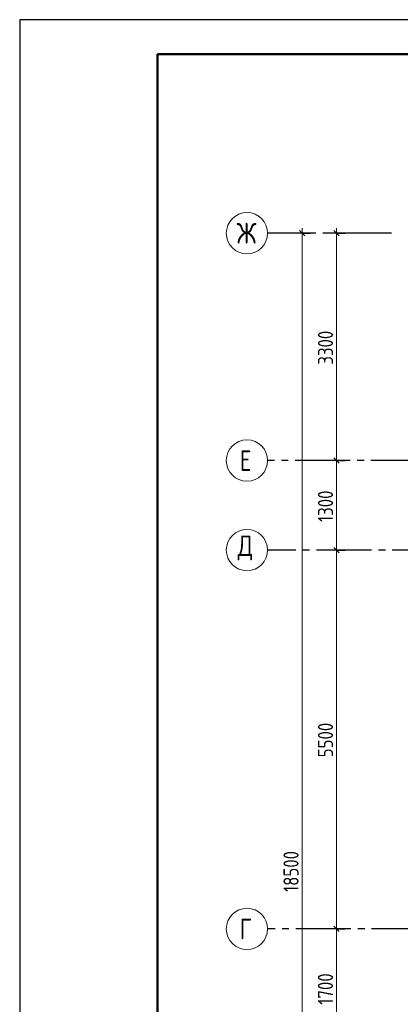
# Model space of a CAD drawing. Header units: millimetres. Extents: x 0 to 61017, y 0 to 42000.
# Tile 5 of 30: x 0 to 5527, y 27706 to 42000. Entities that reach past the tile are written whole.
import ezdxf

# ---------------------------------------------------------------- set-up
doc = ezdxf.new("R2010")
doc.units = ezdxf.units.MM
doc.linetypes.add('______5', pattern=[1100, 800, -100, 100, -100])
doc.layers.add('Standard', color=7, linetype='Continuous', lineweight=25)
doc.layers.add('Оси', color=40, linetype='______5', lineweight=18)
doc.styles.add('GOST 2.304-81', font='txt')
doc.styles.add('ISOCPEUR', font='txt')

msp = doc.modelspace()

# ---------------------------------------------------------------- linework, layer by layer
at = {"layer": 'Standard', "color": 251, "linetype": 'Continuous', "lineweight": -3, "true_color": 0x656565, "transparency": 33554687}
for p, q in [((4100, 38900), (3975, 38900)), ((4100, 38900), (4225, 38900)), ((4100, 38900), (4100, 38900)), ((4600, 38900), (4475, 38900)), ((4600, 38900), (4725, 38900)), ((4600, 38900), (4600, 38900)), ((4600, 35600), (4475, 35600)), ((4600, 35600), (4725, 35600)), ((4600, 35600), (4600, 35600)), ((4600, 34300), (4475, 34300)), ((4600, 34300), (4725, 34300)), ((4600, 34300), (4600, 34300)), ((4600, 28800), (4475, 28800)), ((4600, 28800), (4725, 28800)), ((4600, 28800), (4600, 28800))]:
    msp.add_line(p, q, dxfattribs=at)
at = {"layer": 'Standard', "color": 7, "linetype": 'Continuous', "lineweight": 25, "transparency": 33554687}
for p, q in [((4138, 38862), (4062, 38938)), ((4638, 38862), (4562, 38938)), ((4638, 35562), (4562, 35638)), ((4638, 34262), (4562, 34338)), ((4638, 28763), (4562, 28838))]:
    msp.add_line(p, q, dxfattribs=at)
at = {"layer": 'Standard', "color": 7, "linetype": 'Continuous', "lineweight": 13, "transparency": 33554687}
for p, q in [((4100, 38900), (4100, 38975)), ((4600, 38900), (4600, 38975)), ((4600, 35600), (4600, 38900)), ((4600, 34300), (4600, 35600)), ((4600, 28800), (4600, 34300)), ((4600, 27100), (4600, 28800))]:
    msp.add_line(p, q, dxfattribs=at)
msp.add_lwpolyline([(0, 0), (59400, 0), (59400, 42000), (0, 42000), (0, 0)], close=True, dxfattribs=at)
at = {"layer": 'Standard', "color": 7, "linetype": 'Continuous', "lineweight": -3, "transparency": 33554687}
msp.add_lwpolyline([(0, 42000), (0, 0), (59400, 0), (59400, 42000), (0, 42000)], dxfattribs=at)
at = {"layer": 'Standard', "color": 7, "linetype": 'Continuous', "lineweight": 25, "transparency": 33554687}
msp.add_lwpolyline([(0, 42000), (0, 0), (59400, 0), (59400, 42000), (0, 42000)], dxfattribs=at)
at = {"layer": 'Standard', "color": 7, "linetype": 'Continuous', "lineweight": 18, "transparency": 33554687}
msp.add_lwpolyline([(59400, 42000), (0, 42000), (0, 0), (59400, 0), (59400, 42000)], dxfattribs=at)
at = {"layer": 'Standard', "color": 7, "linetype": 'Continuous', "lineweight": 13, "transparency": 33554687}
for points in [[(59400, 42000), (0, 42000), (0, 0), (59400, 0), (59400, 42000)], [(4100, 20400), (4100, 29236), (4100, 29236), (4100, 38900)]]:
    msp.add_lwpolyline(points, dxfattribs=at)
at = {"layer": 'Standard', "color": 7, "linetype": 'Continuous', "lineweight": 50, "transparency": 33554687}
msp.add_lwpolyline([(2000, 41500), (58900, 41500), (58900, 500), (2000, 500), (2000, 41500)], close=True, dxfattribs=at)
at = {"layer": 'Оси', "color": 8, "linetype": '______5', "lineweight": -3, "transparency": 33554687}
for p, q in [((5400, 38900), (3600, 38900)), ((43300, 35600), (3600, 35600)), ((50210, 34300), (3600, 34300)), ((50210, 34300), (3600, 34300)), ((49910, 28800), (3600, 28800))]:
    msp.add_line(p, q, dxfattribs=at)
at = {"layer": 'Оси', "color": 7, "linetype": 'Continuous', "lineweight": 13, "transparency": 33554687}
for centre in [(3300, 38900), (3300, 35600), (3300, 34300), (3300, 34300), (3300, 28800)]:
    msp.add_circle(centre, 300, dxfattribs=at)

# ---------------------------------------------------------------- texts
at = {"layer": 'Standard', "color": 7, "linetype": 'Continuous', "lineweight": 25, "transparency": 33554687, "char_height": 220, "attachment_point": 7, "rotation": 90, "style": 'GOST 2.304-81'}
for s, insert, width in [('3300', (4550, 36992), 641.47), ('1300', (4550, 34708), 610.16), ('5500', (4550, 31292), 641.48), ('18500', (4050, 29337), 750.83), ('1700', (4550, 27700), 625.74)]:
    msp.add_mtext(s, dxfattribs=dict(at, insert=insert, width=width))
at = {"layer": 'Оси', "color": 7, "linetype": 'Continuous', "lineweight": 25, "transparency": 33554687, "char_height": 300, "attachment_point": 7, "style": 'ISOCPEUR'}
for s, insert, width in [('\\W0.83;Ж', (3150, 38750), 425), ('\\W0.78;Е', (3195, 35450), 326.41), ('\\W0.82;Д', (3165, 34150), 392.65), ('\\W0.78;Г', (3195, 28650), 326.41)]:
    msp.add_mtext(s, dxfattribs=dict(at, insert=insert, width=width))

doc.saveas('drawing.dxf')
